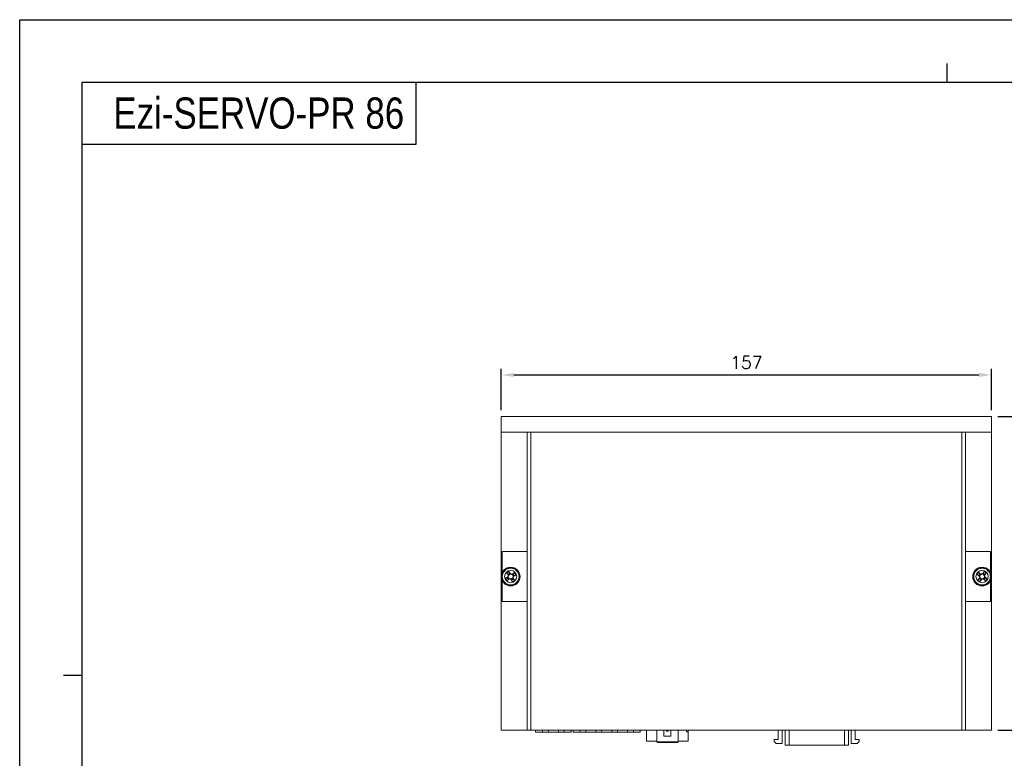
# Model space of a CAD drawing. Header units: millimetres. Extents: x 0 to 594, y 0 to 420.
# Tile 9 of 11: x 0 to 315, y 183 to 420. Entities that reach past the tile are written whole.
import ezdxf

# ---------------------------------------------------------------- set-up
doc = ezdxf.new("R2010")
doc.units = ezdxf.units.MM
doc.header["$PDSIZE"] = -1
doc.styles.add('H', font='txt')
doc.styles.get("Standard").update_dxf_attribs({"font": 'txt.shx', "bigfont": 'whgtxt.shx'})
doc.dimstyles.new('ISO-25', dxfattribs={"dimtxt": 2.5, "dimasz": 2.5, "dimexe": 1.25, "dimexo": 0.625, "dimtad": 1, "dimtxsty": 'Standard', "dimcen": 2.5, "dimadec": 0, "dimazin": 0, "dimtfac": 1, "dimtmove": 0, "dimatfit": 3, "dimfxl": 0, "dimarcsym": 0})

# ---------------------------------------------------------------- blocks, each defined once
blk = doc.blocks.new('*D6')
at = {"color": 8, "lineweight": -2}
for p, q in [((154.27, 294.85), (154.27, 308.17)), ((158.27, 306.17), (307.27, 306.17)), ((311.27, 294.85), (311.27, 308.17))]:
    blk.add_line(p, q, dxfattribs=at)
at = {"color": 8}
for points in [[(158.27, 306.83), (158.27, 305.5), (154.27, 306.17)], [(307.27, 306.83), (307.27, 305.5), (311.27, 306.17)]]:
    blk.add_solid(points, dxfattribs=at)
at = {"layer": 'Defpoints', "color": 0}
for p in [(311.27, 306.17), (154.27, 292.85), (311.27, 292.85)]:
    blk.add_point(p, dxfattribs=at)
at = {"color": 3, "insert": (232.77, 310.17), "char_height": 4, "attachment_point": 5}
blk.add_mtext('\\A1;157', dxfattribs=at)
blk = doc.blocks.new('*D7')
at = {"color": 8, "lineweight": -2}
for p, q in [((313.27, 292.85), (328.77, 292.85)), ((326.77, 288.85), (326.77, 196.35)), ((313.27, 192.35), (328.77, 192.35))]:
    blk.add_line(p, q, dxfattribs=at)
at = {"color": 8}
for points in [[(326.1, 288.85), (327.43, 288.85), (326.77, 292.85)], [(326.1, 196.35), (327.43, 196.35), (326.77, 192.35)]]:
    blk.add_solid(points, dxfattribs=at)
at = {"layer": 'Defpoints', "color": 0}
for p in [(311.27, 292.85), (311.27, 192.35), (326.77, 192.35)]:
    blk.add_point(p, dxfattribs=at)
at = {"color": 3, "insert": (322.77, 242.6), "char_height": 4, "attachment_point": 5, "rotation": 90}
blk.add_mtext('\\A1;100.5', dxfattribs=at)

msp = doc.modelspace()

# ---------------------------------------------------------------- linework, layer by layer
at = {"color": 4}
for p, q in [((297, 406), (297, 400)), ((14, 210), (20, 210))]:
    msp.add_line(p, q, dxfattribs=at)
for p, q in [((126.9006, 400), (126.9006, 380)), ((126.9006, 380), (20, 380))]:
    msp.add_line(p, q)
at = {"color": 7, "linetype": 'Continuous', "lineweight": 15}
for p, q in [((154.2655, 287.8506), (154.2655, 292.8506)), ((311.2655, 292.8506), (154.2655, 292.8506)), ((311.2655, 287.8506), (311.2655, 292.8506)), ((311.2655, 287.8506), (154.2655, 287.8506)), ((154.2655, 192.3506), (154.2655, 287.8506)), ((162.5655, 192.3506), (162.5655, 287.8506)), ((163.7655, 287.8506), (163.7655, 192.3506)), ((301.7655, 192.3506), (301.7655, 287.8506)), ((302.9655, 287.8506), (302.9655, 192.3506)), ((311.2655, 192.3506), (311.2655, 287.8506)), ((154.5655, 249.5506), (154.5655, 242.8583)), ((162.5655, 249.5506), (154.5655, 249.5506)), ((302.9655, 249.5506), (310.9655, 249.5506)), ((310.9655, 249.5506), (310.9655, 242.8583)), ((307.5874, 244.4217), (307.6065, 244.2205)), ((307.9872, 244.4875), (308.006, 244.2884)), ((308.0125, 244.4898), (308.0313, 244.2907)), ((154.5655, 240.243), (154.5655, 233.5506)), ((156.5572, 240.6359), (156.1348, 241.3058)), ((156.3507, 242.2589), (157.0207, 242.6814)), ((156.4945, 241.5327), (156.4015, 241.474)), ((156.5189, 241.9923), (156.5776, 241.8992)), ((156.8239, 240.804), (156.9169, 240.8627)), ((157.2475, 242.3216), (157.1888, 242.4147)), ((157.2835, 240.7796), (157.3421, 240.6866)), ((158.1802, 240.8423), (157.5103, 240.4199)), ((157.7071, 242.2972), (157.6141, 242.2386)), ((158.0121, 241.109), (157.9534, 241.2021)), ((157.9738, 242.4654), (158.3962, 241.7954)), ((158.0365, 241.5686), (158.1295, 241.6273)), ((307.1524, 241.8662), (307.6162, 242.5082)), ((307.9499, 240.4376), (307.3079, 240.9014)), ((307.408, 241.6816), (307.4972, 241.6172)), ((307.557, 241.2461), (307.4926, 241.1569)), ((307.9609, 242.2592), (307.8718, 242.3236)), ((308.1346, 240.6932), (308.199, 240.7823)), ((308.3964, 242.4081), (308.332, 242.319)), ((308.57, 240.8421), (308.6592, 240.7777)), ((308.581, 242.6637), (309.223, 242.1999)), ((309.3785, 241.2351), (308.9148, 240.5931)), ((308.974, 241.8552), (309.0384, 241.9444)), ((309.123, 241.4197), (309.0338, 241.4841)), ((310.9655, 240.243), (310.9655, 233.5506)), ((157.6846, 238.6306), (157.6561, 238.8285)), ((157.7097, 238.6343), (157.6813, 238.8323)), ((158.1053, 238.7227), (158.0765, 238.923)), ((162.5655, 233.5506), (154.5655, 233.5506)), ((302.9655, 233.5506), (310.9655, 233.5506)), ((162.5655, 192.3506), (154.2655, 192.3506)), ((163.7655, 192.3506), (162.5655, 192.3506)), ((163.7655, 192.3506), (301.7655, 192.3506)), ((165.2655, 192.3506), (165.2655, 191.6506)), ((167.3768, 191.6506), (165.2655, 191.6506)), ((167.3768, 191.6506), (167.5643, 192.3506)), ((169.4342, 191.6506), (167.3768, 191.6506)), ((169.2466, 192.3506), (169.4342, 191.6506)), ((169.4342, 191.6506), (172.4568, 191.6506)), ((172.4568, 191.6506), (172.6443, 192.3506)), ((174.5142, 191.6506), (172.4568, 191.6506)), ((174.3266, 192.3506), (174.5142, 191.6506)), ((176.6255, 191.6506), (174.5142, 191.6506)), ((176.6255, 191.6506), (176.6255, 192.3506)), ((177.2655, 192.3506), (177.2655, 191.6506)), ((179.3768, 191.6506), (177.2655, 191.6506)), ((179.3768, 191.6506), (179.5643, 192.3506)), ((181.4342, 191.6506), (179.3768, 191.6506)), ((181.2466, 192.3506), (181.4342, 191.6506)), ((181.4342, 191.6506), (184.4568, 191.6506)), ((184.4568, 191.6506), (184.6443, 192.3506)), ((186.5142, 191.6506), (184.4568, 191.6506)), ((186.3266, 192.3506), (186.5142, 191.6506)), ((186.5142, 191.6506), (189.5368, 191.6506)), ((189.5368, 191.6506), (189.7243, 192.3506)), ((191.5942, 191.6506), (189.5368, 191.6506)), ((191.4066, 192.3506), (191.5942, 191.6506)), ((191.5942, 191.6506), (194.6168, 191.6506)), ((194.6168, 191.6506), (194.8043, 192.3506)), ((196.6742, 191.6506), (194.6168, 191.6506)), ((196.4866, 192.3506), (196.6742, 191.6506)), ((198.7855, 191.6506), (196.6742, 191.6506)), ((198.7855, 191.6506), (198.7855, 192.3506)), ((200.7655, 192.3506), (200.7655, 188.8506)), ((204.0405, 192.3506), (204.0405, 188.5506)), ((206.3655, 190.4506), (206.3655, 192.3506)), ((208.5655, 190.4506), (206.3655, 190.4506)), ((207.2155, 192.3506), (207.2155, 192.0006)), ((207.7155, 192.0006), (207.2155, 192.0006)), ((207.7155, 192.0006), (207.7155, 192.3506)), ((208.5655, 192.3506), (208.5655, 190.4506)), ((210.8905, 192.3506), (210.8905, 188.5506)), ((213.5655, 191.8506), (213.5655, 192.3506)), ((214.1655, 191.8506), (213.5655, 191.8506)), ((214.1655, 192.3506), (214.1655, 191.8506)), ((214.1655, 188.8506), (214.1655, 191.8506)), ((242.9885, 189.2946), (241.7185, 189.2946)), ((241.7185, 188.6596), (241.7185, 189.2946)), ((242.9885, 189.2946), (242.9885, 192.3506)), ((244.2585, 192.3506), (244.2585, 188.0246)), ((245.1475, 192.3506), (245.1475, 187.5166)), ((265.4675, 187.5166), (265.4675, 192.3506)), ((266.3565, 188.0246), (266.3565, 192.3506)), ((267.6265, 192.3506), (267.6265, 189.2946)), ((268.8965, 189.2946), (267.6265, 189.2946)), ((268.8965, 189.2946), (268.8965, 188.6596)), ((302.9655, 192.3506), (301.7655, 192.3506)), ((311.2655, 192.3506), (302.9655, 192.3506)), ((204.0405, 188.8506), (200.7655, 188.8506)), ((204.0405, 188.5506), (210.8905, 188.5506)), ((204.0405, 188.5506), (204.2405, 188.3506)), ((204.2405, 188.3506), (210.6905, 188.3506)), ((210.6905, 188.3506), (210.8905, 188.5506)), ((210.8905, 188.8506), (214.1655, 188.8506)), ((241.7185, 188.6596), (242.3535, 188.0246)), ((244.2585, 188.0246), (242.3535, 188.0246)), ((245.1475, 187.5166), (246.4175, 187.5166)), ((246.4175, 187.5166), (264.1975, 187.5166)), ((264.1975, 187.5166), (265.4675, 187.5166)), ((266.3565, 188.0246), (268.2615, 188.0246)), ((268.8965, 188.6596), (268.2615, 188.0246))]:
    msp.add_line(p, q, dxfattribs=at)
at = {"color": 8, "linetype": 'Continuous', "lineweight": 15}
for p, q in [((246.4175, 192.3506), (246.4175, 187.5166)), ((264.1975, 192.3506), (264.1975, 187.5166))]:
    msp.add_line(p, q, dxfattribs=at)
at = {"color": 6}
msp.add_lwpolyline([(0, 420), (594, 420), (594, 0), (0, 0)], close=True, dxfattribs=at)
at = {"color": 4}
msp.add_lwpolyline([(20, 400), (574, 400), (574, 20), (20, 20)], close=True, dxfattribs=at)
at = {"color": 7, "linetype": 'Continuous', "lineweight": 15, "flags": 128}
for points in [[(157.1888, 242.4147), (157.127, 242.5128), (157.0652, 242.6107), (157.0037, 242.7084), (156.9423, 242.8058), (156.881, 242.9029), (156.82, 242.9996), (156.7592, 243.0961), (156.6986, 243.1922)], [(307.8718, 242.3236), (307.7778, 242.3915), (307.6839, 242.4593), (307.5903, 242.5269), (307.497, 242.5943), (307.404, 242.6615), (307.3112, 242.7285), (307.2188, 242.7953), (307.1267, 242.8618)], [(308.9346, 243.1532), (308.8681, 243.0611), (308.8014, 242.9687), (308.7344, 242.876), (308.6671, 242.7829), (308.5997, 242.6896), (308.5321, 242.596), (308.4643, 242.5022), (308.3964, 242.4081)], [(156.4015, 241.474), (156.3033, 241.4121), (156.2054, 241.3504), (156.1078, 241.2888), (156.0104, 241.2274), (155.9133, 241.1662), (155.8165, 241.1052), (155.72, 241.0443), (155.624, 240.9838)], [(156.0287, 242.7697), (156.0892, 242.6737), (156.1501, 242.5772), (156.2111, 242.4804), (156.2723, 242.3833), (156.3337, 242.2859), (156.3953, 242.1883), (156.457, 242.0904), (156.5189, 241.9923)], [(156.0464, 240.3138), (156.1425, 240.3744), (156.2389, 240.4352), (156.3357, 240.4962), (156.4328, 240.5575), (156.5302, 240.6189), (156.6279, 240.6805), (156.7258, 240.7422), (156.8239, 240.804)], [(157.3421, 240.6866), (157.404, 240.5885), (157.4657, 240.4906), (157.5273, 240.3929), (157.5887, 240.2955), (157.6499, 240.1984), (157.711, 240.1016), (157.7718, 240.0052), (157.8324, 239.9091)], [(158.4846, 242.7875), (158.3885, 242.7269), (158.2921, 242.6661), (158.1953, 242.605), (158.0982, 242.5438), (158.0008, 242.4824), (157.9031, 242.4208), (157.8052, 242.3591), (157.7071, 242.2972)], [(158.5023, 240.3315), (158.4417, 240.4276), (158.3809, 240.5241), (158.3199, 240.6208), (158.2587, 240.718), (158.1972, 240.8154), (158.1357, 240.913), (158.0739, 241.0109), (158.0121, 241.109)], [(158.1295, 241.6273), (158.2276, 241.6892), (158.3255, 241.7509), (158.4232, 241.8125), (158.5206, 241.8739), (158.6177, 241.9351), (158.7145, 241.9961), (158.8109, 242.0569), (158.907, 242.1175)], [(306.6629, 242.2198), (306.755, 242.1533), (306.8474, 242.0865), (306.9402, 242.0195), (307.0332, 241.9523), (307.1266, 241.8849), (307.2202, 241.8173), (307.314, 241.7495), (307.408, 241.6816)], [(307.4926, 241.1569), (307.4246, 241.0629), (307.3569, 240.9691), (307.2892, 240.8755), (307.2218, 240.7822), (307.1546, 240.6891), (307.0876, 240.5964), (307.0208, 240.5039), (306.9543, 240.4119)], [(307.5963, 239.9481), (307.6628, 240.0402), (307.7296, 240.1326), (307.7966, 240.2253), (307.8638, 240.3184), (307.9313, 240.4117), (307.9989, 240.5053), (308.0666, 240.5991), (308.1346, 240.6932)], [(308.6592, 240.7777), (308.7532, 240.7098), (308.847, 240.642), (308.9406, 240.5744), (309.034, 240.507), (309.127, 240.4398), (309.2198, 240.3728), (309.3122, 240.306), (309.4043, 240.2395)], [(309.0384, 241.9444), (309.1063, 242.0384), (309.1741, 242.1322), (309.2417, 242.2258), (309.3091, 242.3191), (309.3764, 242.4122), (309.4434, 242.5049), (309.5101, 242.5973), (309.5766, 242.6894)], [(309.868, 240.8815), (309.776, 240.948), (309.6835, 241.0148), (309.5908, 241.0818), (309.4977, 241.149), (309.4044, 241.2164), (309.3108, 241.284), (309.217, 241.3518), (309.123, 241.4197)]]:
    msp.add_lwpolyline(points, dxfattribs=at)
at = {"color": 7, "linetype": 'Continuous', "lineweight": 15}
for centre, radius in [((157.2655, 241.5506), 3), ((157.2655, 241.5506), 2.75), ((157.2655, 241.5506), 2.6759), ((157.2655, 241.5506), 1.9596), ((308.2655, 241.5506), 3), ((308.2655, 241.5506), 2.75), ((308.2655, 241.5506), 2.6759), ((308.2655, 241.5506), 1.9596)]:
    msp.add_circle(centre, radius, dxfattribs=at)
for centre, radius, start, end in [((157.2655, 241.5506), 2.95, 286.539535, 278.166949), ((164.52, 230.045), 15.2978, 120.748918, 123.715586), ((308.2655, 241.5506), 2.95, 103.288029, 94.920438), ((319.2932, 233.5843), 15.3002, 142.6726, 145.638801), ((308.2655, 241.5506), 2.95, 95.413837, 103.288029), ((300.2958, 230.5182), 15.3059, 52.67345, 55.638541), ((168.7743, 248.8071), 15.3014, 210.749021, 213.714961), ((157.2655, 241.5506), 0.8674, 149.395264, 185.069397), ((157.2655, 241.5506), 0.7712, 153.128399, 181.336262), ((157.2655, 241.5506), 0.7712, 181.336262, 243.128399), ((157.2655, 241.5506), 0.7712, 91.336262, 153.128399), ((157.2655, 241.5506), 0.8674, 239.395264, 275.069397), ((157.2655, 241.5506), 0.7712, 243.128399, 271.336262), ((157.2655, 241.5506), 0.8674, 59.395264, 95.069397), ((157.2655, 241.5506), 0.7712, 63.128399, 91.336262), ((157.2655, 241.5506), 0.7712, 271.336262, 333.128399), ((157.2655, 241.5506), 0.7712, 1.336262, 63.128399), ((150.0061, 253.064), 15.3069, 300.749811, 303.714712), ((157.2655, 241.5506), 0.7712, 333.128399, 1.336262), ((157.2655, 241.5506), 0.8674, 329.395264, 5.069397), ((145.7593, 234.2957), 15.2985, 30.749186, 33.715717), ((316.2341, 252.5813), 15.3039, 232.672955, 235.638418), ((308.2655, 241.5506), 0.8674, 171.318765, 206.992899), ((308.2655, 241.5506), 0.7712, 175.051901, 203.259763), ((308.2655, 241.5506), 0.7712, 113.259763, 175.051901), ((308.2655, 241.5506), 0.7712, 203.259763, 265.051901), ((308.2655, 241.5506), 0.8674, 81.318765, 116.992899), ((308.2655, 241.5506), 0.7712, 85.051901, 113.259763), ((308.2655, 241.5506), 0.8674, 261.318765, 296.992899), ((308.2655, 241.5506), 0.7712, 265.051901, 293.259763), ((308.2655, 241.5506), 0.7712, 23.259763, 85.051901), ((308.2655, 241.5506), 0.7712, 293.259763, 355.051901), ((308.2655, 241.5506), 0.7712, 355.051901, 23.259763), ((308.2655, 241.5506), 0.8674, 351.318765, 26.992899), ((297.2339, 249.5197), 15.3049, 322.673499, 325.638771), ((157.2655, 241.5506), 2.95, 278.660347, 286.539535)]:
    msp.add_arc(centre, radius, start, end, dxfattribs=at)

# ---------------------------------------------------------------- texts
at = {"insert": (30, 390), "char_height": 10, "attachment_point": 4, "style": 'H'}
msp.add_mtext_dynamic_manual_height_columns('{\\fArial|b0|i0|c0|p34;\\W0.8;Ezi-SERVO-PR 86}', width=212.060669, gutter_width=12.5, heights=[0], dxfattribs=at)

# ---------------------------------------------------------------- dimensions: what is measured, and where the dimension line sits
dim = msp.add_linear_dim(base=(311.2655, 306.1651), p1=(154.2655, 292.8506), p2=(311.2655, 292.8506), dimstyle='ISO-25', override={"dimscale": 2, "dimtxt": 2, "dimasz": 2, "dimexe": 1, "dimexo": 1, "dimgap": 1, "dimdec": 3, "dimzin": 9, "dimdsep": 46, "dimcen": 0, "dimclrd": 8, "dimclre": 8, "dimclrt": 3, "dimadec": 3, "dimazin": 2, "dimtdec": 3, "dimfxl": 0.6, "dimtolj": 1, "dimtzin": 1, "dimarcsym": 1})
dim.commit()
dim.dimension.update_dxf_attribs({"geometry": '*D6', "text_midpoint": (232.7655, 310.1651)})
dim = msp.add_linear_dim(base=(326.7682, 192.3506), p1=(311.2655, 292.8506), p2=(311.2655, 192.3506), angle=90, dimstyle='ISO-25', override={"dimscale": 2, "dimtxt": 2, "dimasz": 2, "dimexe": 1, "dimexo": 1, "dimgap": 1, "dimdec": 3, "dimzin": 9, "dimdsep": 46, "dimcen": 0, "dimclrd": 8, "dimclre": 8, "dimclrt": 3, "dimadec": 3, "dimazin": 2, "dimtdec": 3, "dimfxl": 0.6, "dimtolj": 1, "dimtzin": 1, "dimarcsym": 1})
dim.commit()
dim.dimension.update_dxf_attribs({"geometry": '*D7', "text_midpoint": (322.7682, 242.6006)})

doc.saveas('drawing.dxf')
